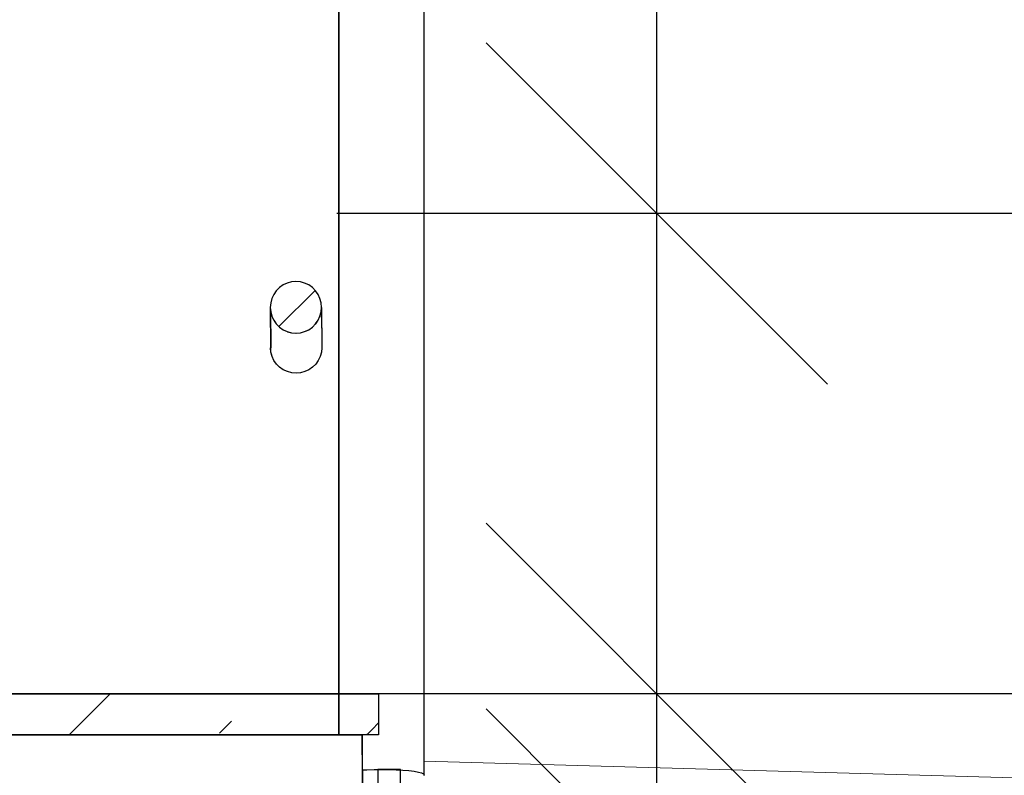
# Model space of a CAD drawing. Header units: millimetres. Extents: x -25478 to 4005, y -8416 to 11348.
# Tile 218 of 256: x 739 to 1316, y 151 to 593. Entities that reach past the tile are written whole.
import ezdxf

# ---------------------------------------------------------------- set-up
doc = ezdxf.new("R2010")
doc.units = ezdxf.units.MM
doc.header["$MEASUREMENT"] = 0
doc.linetypes.add('Wipeout_Contour', pattern=[1000, 0, -1000])
for name, color, linetype in [('POHLED ZÁPADNÍ_1_Konstrukce - nosné', 7, 'Continuous'), ('POHLED ZÁPADNÍ_1_Nové_Konstrukce - nosné', 7, 'Continuous'), ('POHLED ZÁPADNÍ_1_Nové_Kóty - SP', 7, 'Continuous'), ('POHLED ZÁPADNÍ_1_Nové_Situace - terén', 7, 'Continuous'), ('POHLED ZÁPADNÍ_1_Nové_Výplně - Povrchové', 7, 'Continuous'), ('POHLED ZÁPADNÍ_1_Nové_Výplně – Řezové', 7, 'Continuous'), ('POHLED ZÁPADNÍ_1_Situace - terén', 7, 'Continuous'), ('POHLED ZÁPADNÍ_1_Výplně - Povrchové', 7, 'Continuous')]:
    doc.layers.add(name, color=color, linetype=linetype)

# ---------------------------------------------------------------- blocks, each defined once
blk = doc.blocks.new('*X2532', base_point=(-25690.45, -8330.81))
at = {"layer": 'POHLED ZÁPADNÍ_1_Nové_Situace - terén', "color": 21, "linetype": 'Continuous', "lineweight": 20, "true_color": 0xffaaaa}
for p, q in [((768.13, 174.68), (792.13, 198.68)), ((856.18, 175.6), (863.22, 182.64)), ((942.38, 174.68), (949.46, 181.76))]:
    blk.add_line(p, q, dxfattribs=at)

msp = doc.modelspace()

# ---------------------------------------------------------------- linework, layer by layer
at = {"layer": 'POHLED ZÁPADNÍ_1_Nové_Kóty - SP', "color": 1, "linetype": 'Continuous', "lineweight": 25}
msp.add_line((1112.38, 480), (1112.38, 3480), dxfattribs=at)

# ---------------------------------------------------------------- wipeouts: each hides what was drawn before it
at = {"color": 254, "linetype": 'Wipeout_Contour', "lineweight": 0, "ltscale": 4017.528885}
msp.add_wipeout([(915.76, 422.61), (915.88, 398.81), (916.1, 401.4), (915.97, 425.05)], dxfattribs=at).dxf.layer = 'POHLED ZÁPADNÍ_1_Nové_Výplně - Povrchové'
at = {"color": 254, "linetype": 'Wipeout_Contour', "lineweight": 0, "ltscale": 19048.505574}
msp.add_wipeout([(940.01, 148.68), (940.08, 134.37), (2226.31, 71.15), (2226.31, 124.23), (976.1, 159.3), (976.1, 151.4), (975.73, 150.87), (974.6, 150.36), (972.76, 149.88), (970.27, 149.44), (967.19, 149.07), (963.62, 148.76), (959.67, 148.54), (955.46, 148.4), (951.12, 148.35), (946.78, 148.4), (942.57, 148.54)], dxfattribs=at).dxf.layer = 'POHLED ZÁPADNÍ_1_Výplně - Povrchové'

# ---------------------------------------------------------------- next in the draw order: linework, layer by layer
at = {"layer": 'POHLED ZÁPADNÍ_1_Situace - terén', "color": 7, "linetype": 'Continuous', "lineweight": 20}
msp.add_line((2226.31, 124.23), (976.1, 159.3), dxfattribs=at)

# ---------------------------------------------------------------- next in the draw order: wipeouts: each hides what was drawn before it
at = {"color": 254, "linetype": 'Wipeout_Contour', "lineweight": 0, "ltscale": 4011.716966}
msp.add_wipeout([(915.12, 420.06), (915.2, 396.31), (915.88, 398.81), (915.75, 422.43)], dxfattribs=at).dxf.layer = 'POHLED ZÁPADNÍ_1_Nové_Výplně - Povrchové'

# ---------------------------------------------------------------- next in the draw order: wipeouts: each hides what was drawn before it
at = {"color": 254, "linetype": 'Wipeout_Contour', "lineweight": 0, "ltscale": 3005.222842}
msp.add_wipeout([(913.96, 417.5), (914.09, 393.96), (914.04, 417.66)], dxfattribs=at).dxf.layer = 'POHLED ZÁPADNÍ_1_Nové_Výplně - Povrchové'
at = {"color": 254, "linetype": 'Wipeout_Contour', "lineweight": 0, "ltscale": 219704.281392}
msp.add_wipeout([(-18054.62, -3030), (-18054.62, -3518.89), (3805.78, -3518.89), (3805.78, -400.9), (2226.31, -400.9), (2226.31, -39.45), (650.18, 22.93), (648.78, -26.75), (199.47, -26.71), (199.47, -386.69), (-238.66, -386.69), (-228.74, -2180), (-174.71, -2180), (-174.71, -2550), (-982.68, -2550), (-982.68, -2180), (-6687.51, -2180), (-6684.32, -2380), (-7021.02, -2380), (-7021.02, -1980), (-9474.87, -10), (-10494.59, -10), (-10494.59, -29.69), (-10494.59, -1020), (-10974.24, -1020), (-10974.24, 380), (-16334.79, 380), (-16334.79, 11.45), (-15099.87, 11.45), (-15136.63, -3030)], dxfattribs=at).dxf.layer = 'POHLED ZÁPADNÍ_1_Situace - terén'

# ---------------------------------------------------------------- next in the draw order: linework, layer by layer
at = {"layer": 'POHLED ZÁPADNÍ_1_Nové_Kóty - SP', "color": 1, "linetype": 'Continuous', "lineweight": 25}
for p, q in [((1012.38, 580), (1212.38, 380)), ((1112.38, 198.68), (1112.38, 480)), ((1012.38, 298.68), (1212.38, 98.68)), ((1112.38, 90), (1112.38, 240)), ((1112.38, 48.68), (1112.38, 198.68)), ((1538.58, 198.68), (1238.58, 198.68)), ((1212.38, -10), (1012.38, 190))]:
    msp.add_line(p, q, dxfattribs=at)

# ---------------------------------------------------------------- next in the draw order: wipeouts: each hides what was drawn before it
at = {"color": 254, "linetype": 'Wipeout_Contour', "lineweight": 0, "ltscale": 3867.514067}
msp.add_wipeout([(926.48, 1131.93), (926.1, 1131.4), (926.1, 174.67)], dxfattribs=at).dxf.layer = 'POHLED ZÁPADNÍ_1_Nové_Výplně - Povrchové'
at = {"color": 254, "linetype": 'Wipeout_Contour', "lineweight": 0, "ltscale": 6331.54434}
msp.add_wipeout([(954.56, 1114.42), (951.09, 1114.15), (951.09, 154.45), (955.43, 154.4), (955.43, 1114.65)], dxfattribs=at).dxf.layer = 'POHLED ZÁPADNÍ_1_Nové_Výplně - Povrchové'
at = {"color": 254, "linetype": 'Wipeout_Contour', "lineweight": 0, "ltscale": 4004.499171}
msp.add_wipeout([(914.04, 417.66), (914.09, 393.96), (915.2, 396.31), (915.07, 419.88)], dxfattribs=at).dxf.layer = 'POHLED ZÁPADNÍ_1_Nové_Výplně - Povrchové'

# ---------------------------------------------------------------- next in the draw order: wipeouts: each hides what was drawn before it
at = {"color": 254, "linetype": 'Wipeout_Contour', "lineweight": 0, "ltscale": 4812.966586}
msp.add_wipeout([(927.61, 1132.44), (926.48, 1131.93), (926.48, 174.67), (927.61, 174.67)], dxfattribs=at).dxf.layer = 'POHLED ZÁPADNÍ_1_Nové_Výplně - Povrchové'
at = {"color": 254, "linetype": 'Wipeout_Contour', "lineweight": 0, "ltscale": 6349.861675}
msp.add_wipeout([(957.93, 1115.24), (955.43, 1114.65), (955.43, 154.4), (959.64, 154.26), (959.64, 1115.99)], dxfattribs=at).dxf.layer = 'POHLED ZÁPADNÍ_1_Nové_Výplně - Povrchové'
at = {"color": 254, "linetype": 'Wipeout_Contour', "lineweight": 0, "ltscale": 2998.304662}
msp.add_wipeout([(912.46, 415.34), (912.59, 391.83), (912.57, 415.49)], dxfattribs=at).dxf.layer = 'POHLED ZÁPADNÍ_1_Nové_Výplně - Povrchové'

# ---------------------------------------------------------------- next in the draw order: wipeouts: each hides what was drawn before it
at = {"color": 254, "linetype": 'Wipeout_Contour', "lineweight": 0, "ltscale": 4818.527894}
msp.add_wipeout([(929.44, 1132.92), (927.61, 1132.44), (927.61, 174.67), (929.44, 174.67)], dxfattribs=at).dxf.layer = 'POHLED ZÁPADNÍ_1_Nové_Výplně - Povrchové'
at = {"color": 254, "linetype": 'Wipeout_Contour', "lineweight": 0, "ltscale": 6369.109163}
msp.add_wipeout([(961.09, 1116.59), (959.64, 1115.99), (959.64, 154.26), (963.59, 154.04), (963.59, 1118.21)], dxfattribs=at).dxf.layer = 'POHLED ZÁPADNÍ_1_Nové_Výplně - Povrchové'
at = {"color": 254, "linetype": 'Wipeout_Contour', "lineweight": 0, "ltscale": 3996.095195}
msp.add_wipeout([(912.57, 415.49), (912.59, 391.83), (914.09, 393.96), (913.96, 417.5)], dxfattribs=at).dxf.layer = 'POHLED ZÁPADNÍ_1_Nové_Výplně - Povrchové'

# ---------------------------------------------------------------- next in the draw order: linework, layer by layer
at = {"layer": 'POHLED ZÁPADNÍ_1_Nové_Konstrukce - nosné', "color": 1, "linetype": 'Continuous', "lineweight": 25}
for p, q in [((926.1, 174.67), (926.1, 1131.4)), ((916.1, 401.4), (915.88, 398.81))]:
    msp.add_line(p, q, dxfattribs=at)

# ---------------------------------------------------------------- next in the draw order: wipeouts: each hides what was drawn before it
at = {"color": 254, "linetype": 'Wipeout_Contour', "lineweight": 0, "ltscale": 9219.921328}
msp.add_wipeout([(931.09, 1133.21), (929.44, 1132.92), (929.44, 174.67), (931.94, 174.67), (931.94, 1127.66), (931.4, 1129.62), (931.09, 1133.06)], dxfattribs=at).dxf.layer = 'POHLED ZÁPADNÍ_1_Nové_Výplně - Povrchové'
at = {"color": 254, "linetype": 'Wipeout_Contour', "lineweight": 0, "ltscale": 7869.160329}
msp.add_wipeout([(963.59, 1118.21), (963.59, 154.04), (967.16, 153.74), (967.16, 1121.71), (966.41, 1120.7), (963.94, 1118.43)], dxfattribs=at).dxf.layer = 'POHLED ZÁPADNÍ_1_Nové_Výplně - Povrchové'
at = {"color": 254, "linetype": 'Wipeout_Contour', "lineweight": 0, "ltscale": 2990.835418}
msp.add_wipeout([(910.62, 413.48), (910.74, 389.99), (910.75, 413.61)], dxfattribs=at).dxf.layer = 'POHLED ZÁPADNÍ_1_Nové_Výplně - Povrchové'

# ---------------------------------------------------------------- next in the draw order: wipeouts: each hides what was drawn before it
at = {"color": 254, "linetype": 'Wipeout_Contour', "lineweight": 0, "ltscale": 7746.125594}
msp.add_wipeout([(932.3, 1126.36), (931.94, 1127.66), (931.94, 174.67), (935.02, 174.67), (935.02, 1121.71), (933.77, 1123.36)], dxfattribs=at).dxf.layer = 'POHLED ZÁPADNÍ_1_Nové_Výplně - Povrchové'
at = {"color": 254, "linetype": 'Wipeout_Contour', "lineweight": 0, "ltscale": 7900.083796}
msp.add_wipeout([(967.16, 1121.71), (967.16, 153.74), (970.24, 153.36), (970.24, 1127.66), (969.89, 1126.36), (968.41, 1123.36)], dxfattribs=at).dxf.layer = 'POHLED ZÁPADNÍ_1_Nové_Výplně - Povrchové'
at = {"color": 254, "linetype": 'Wipeout_Contour', "lineweight": 0, "ltscale": 3986.753384}
msp.add_wipeout([(910.75, 413.61), (910.74, 389.99), (912.59, 391.83), (912.46, 415.34)], dxfattribs=at).dxf.layer = 'POHLED ZÁPADNÍ_1_Nové_Výplně - Povrchové'

# ---------------------------------------------------------------- next in the draw order: linework, layer by layer
at = {"layer": 'POHLED ZÁPADNÍ_1_Nové_Konstrukce - nosné', "color": 1, "linetype": 'Continuous', "lineweight": 25}
for p, q in [((915.88, 398.81), (915.2, 396.31)), ((915.2, 396.31), (914.09, 393.96))]:
    msp.add_line(p, q, dxfattribs=at)

# ---------------------------------------------------------------- next in the draw order: wipeouts: each hides what was drawn before it
at = {"color": 254, "linetype": 'Wipeout_Contour', "lineweight": 0, "ltscale": 7930.368248}
msp.add_wipeout([(970.24, 153.36), (972.75, 152.92), (972.75, 1132.92), (971.09, 1133.21), (970.79, 1129.62), (970.24, 1127.66)], dxfattribs=at).dxf.layer = 'POHLED ZÁPADNÍ_1_Nové_Výplně - Povrchové'
at = {"color": 254, "linetype": 'Wipeout_Contour', "lineweight": 0, "ltscale": 6286.357356}
msp.add_wipeout([(935.02, 174.67), (938.59, 174.67), (938.59, 1118.21), (935.77, 1120.7), (935.02, 1121.71)], dxfattribs=at).dxf.layer = 'POHLED ZÁPADNÍ_1_Nové_Výplně - Povrchové'
at = {"color": 254, "linetype": 'Wipeout_Contour', "lineweight": 0, "ltscale": 2983.262737}
msp.add_wipeout([(908.47, 411.96), (908.6, 388.51), (908.62, 412.07)], dxfattribs=at).dxf.layer = 'POHLED ZÁPADNÍ_1_Nové_Výplně - Povrchové'

# ---------------------------------------------------------------- next in the draw order: wipeouts: each hides what was drawn before it
at = {"color": 254, "linetype": 'Wipeout_Contour', "lineweight": 0, "ltscale": 4958.105619}
msp.add_wipeout([(972.75, 152.92), (974.59, 152.44), (974.59, 1132.44), (972.75, 1132.92)], dxfattribs=at).dxf.layer = 'POHLED ZÁPADNÍ_1_Nové_Výplně - Povrchové'
at = {"color": 254, "linetype": 'Wipeout_Contour', "lineweight": 0, "ltscale": 8199.33255}
msp.add_wipeout([(938.59, 174.67), (939.88, 174.67), (939.98, 154.12), (942.54, 154.26), (942.54, 1115.99), (941.09, 1116.59), (938.59, 1118.21)], dxfattribs=at).dxf.layer = 'POHLED ZÁPADNÍ_1_Nové_Výplně - Povrchové'
at = {"color": 254, "linetype": 'Wipeout_Contour', "lineweight": 0, "ltscale": 3976.737944}
msp.add_wipeout([(908.62, 412.07), (908.6, 388.51), (910.74, 389.99), (910.62, 413.48)], dxfattribs=at).dxf.layer = 'POHLED ZÁPADNÍ_1_Nové_Výplně - Povrchové'

# ---------------------------------------------------------------- next in the draw order: linework, layer by layer
at = {"layer": 'POHLED ZÁPADNÍ_1_Nové_Konstrukce - nosné', "color": 1, "linetype": 'Continuous', "lineweight": 25}
msp.add_line((914.09, 393.96), (912.59, 391.83), dxfattribs=at)

# ---------------------------------------------------------------- next in the draw order: wipeouts: each hides what was drawn before it
at = {"color": 254, "linetype": 'Wipeout_Contour', "lineweight": 0, "ltscale": 4962.078014}
msp.add_wipeout([(974.59, 152.44), (975.72, 151.93), (975.72, 1131.93), (974.59, 1132.44)], dxfattribs=at).dxf.layer = 'POHLED ZÁPADNÍ_1_Nové_Výplně - Povrchové'
at = {"color": 254, "linetype": 'Wipeout_Contour', "lineweight": 0, "ltscale": 6298.925385}
msp.add_wipeout([(942.54, 1115.99), (942.54, 154.26), (946.75, 154.4), (946.75, 1114.65), (944.25, 1115.24)], dxfattribs=at).dxf.layer = 'POHLED ZÁPADNÍ_1_Nové_Výplně - Povrchové'
at = {"color": 254, "linetype": 'Wipeout_Contour', "lineweight": 0, "ltscale": 2975.494903}
msp.add_wipeout([(906.1, 410.85), (906.23, 387.41), (906.27, 410.93)], dxfattribs=at).dxf.layer = 'POHLED ZÁPADNÍ_1_Nové_Výplně - Povrchové'

# ---------------------------------------------------------------- next in the draw order: wipeouts: each hides what was drawn before it
at = {"color": 254, "linetype": 'Wipeout_Contour', "lineweight": 0, "ltscale": 4963.6116}
msp.add_wipeout([(975.72, 151.93), (976.1, 151.4), (976.1, 1131.4), (975.72, 1131.93)], dxfattribs=at).dxf.layer = 'POHLED ZÁPADNÍ_1_Nové_Výplně - Povrchové'
at = {"color": 254, "linetype": 'Wipeout_Contour', "lineweight": 0, "ltscale": 6313.21857}
msp.add_wipeout([(946.75, 1114.65), (946.75, 154.4), (951.09, 154.45), (951.09, 1114.15), (947.61, 1114.42)], dxfattribs=at).dxf.layer = 'POHLED ZÁPADNÍ_1_Nové_Výplně - Povrchové'
at = {"color": 254, "linetype": 'Wipeout_Contour', "lineweight": 0, "ltscale": 3966.372337}
msp.add_wipeout([(906.27, 410.93), (906.23, 387.41), (908.6, 388.51), (908.47, 411.96)], dxfattribs=at).dxf.layer = 'POHLED ZÁPADNÍ_1_Nové_Výplně - Povrchové'

# ---------------------------------------------------------------- next in the draw order: linework, layer by layer
at = {"layer": 'POHLED ZÁPADNÍ_1_Nové_Konstrukce - nosné', "color": 1, "linetype": 'Continuous', "lineweight": 25}
msp.add_line((912.59, 391.83), (910.74, 389.99), dxfattribs=at)
at = {"layer": 'POHLED ZÁPADNÍ_1_Nové_Kóty - SP', "color": 1, "linetype": 'Continuous', "lineweight": 25}
for p, q in [((1412.38, 480), (924.88, 480)), ((975.5, 198.68), (488, 198.68)), ((1299.88, 198.68), (812.38, 198.68))]:
    msp.add_line(p, q, dxfattribs=at)

# ---------------------------------------------------------------- next in the draw order: wipeouts: each hides what was drawn before it
at = {"color": 254, "linetype": 'Wipeout_Contour', "lineweight": 0, "ltscale": 2967.786938}
msp.add_wipeout([(903.58, 410.17), (903.71, 386.74), (903.76, 410.22)], dxfattribs=at).dxf.layer = 'POHLED ZÁPADNÍ_1_Nové_Výplně - Povrchové'
at = {"color": 254, "linetype": 'Wipeout_Contour', "lineweight": 0, "ltscale": 25262.723327}
msp.add_wipeout([(942.54, 154.26), (939.98, 154.12), (940, 151.14), (940.01, 148.68), (942.57, 148.54), (946.78, 148.4), (951.12, 148.35), (955.46, 148.4), (959.67, 148.54), (963.62, 148.76), (967.19, 149.07), (970.27, 149.44), (972.76, 149.88), (974.6, 150.36), (975.73, 150.87), (976.1, 151.4), (975.72, 151.93), (974.59, 152.44), (972.75, 152.92), (970.24, 153.36), (967.16, 153.74), (963.59, 154.04), (959.64, 154.26), (955.43, 154.4), (951.09, 154.45), (946.75, 154.4)], dxfattribs=at).dxf.layer = 'POHLED ZÁPADNÍ_1_Nové_Výplně - Povrchové'

# ---------------------------------------------------------------- next in the draw order: linework, layer by layer
at = {"layer": 'POHLED ZÁPADNÍ_1_Nové_Konstrukce - nosné', "color": 1, "linetype": 'Continuous', "lineweight": 25}
for p, q in [((976.1, 151.4), (976.1, 1131.4)), ((946.75, 154.4), (951.09, 154.45)), ((951.09, 154.45), (955.43, 154.4)), ((955.43, 154.4), (959.64, 154.26)), ((959.64, 154.26), (963.59, 154.04)), ((963.59, 154.04), (967.16, 153.74)), ((967.16, 153.74), (970.24, 153.36)), ((970.24, 153.36), (972.75, 152.92)), ((972.75, 152.92), (974.59, 152.44)), ((974.59, 152.44), (975.72, 151.93)), ((975.72, 151.93), (976.1, 151.4)), ((976.1, 151.4), (975.73, 150.87))]:
    msp.add_line(p, q, dxfattribs=at)
at = {"layer": 'POHLED ZÁPADNÍ_1_Nové_Situace - terén', "color": 1, "linetype": 'Continuous', "lineweight": 25, "flags": 128}
msp.add_lwpolyline([(948.91, 116.42), (962.24, 116.42), (962.24, 154.4), (948.91, 154.4)], close=True, dxfattribs=at)

# ---------------------------------------------------------------- next in the draw order: wipeouts: each hides what was drawn before it
at = {"color": 254, "linetype": 'Wipeout_Contour', "lineweight": 0, "ltscale": 3955.96725}
msp.add_wipeout([(903.76, 410.22), (903.71, 386.74), (906.23, 387.41), (906.1, 410.85)], dxfattribs=at).dxf.layer = 'POHLED ZÁPADNÍ_1_Nové_Výplně - Povrchové'
at = {"color": 254, "linetype": 'Wipeout_Contour', "lineweight": 0, "ltscale": 3786.281514}
msp.add_wipeout([(939.88, 174.67), (939.88, 45.22), (940.16, 52.36), (940.16, 120)], dxfattribs=at).dxf.layer = 'POHLED ZÁPADNÍ_1_Nové_Výplně - Povrchové'

# ---------------------------------------------------------------- next in the draw order: linework, layer by layer
at = {"layer": 'POHLED ZÁPADNÍ_1_Nové_Konstrukce - nosné', "color": 1, "linetype": 'Continuous', "lineweight": 25}
for p, q in [((910.74, 389.99), (908.6, 388.51)), ((-160.12, 174.75), (939.88, 174.67)), ((939.88, 174.67), (939.88, 23.6)), ((940, 151.14), (939.88, 174.67)), ((939.98, 154.12), (942.54, 154.26)), ((942.54, 154.26), (946.75, 154.4))]:
    msp.add_line(p, q, dxfattribs=at)
at = {"layer": 'POHLED ZÁPADNÍ_1_Nové_Situace - terén', "color": 1, "linetype": 'Continuous', "lineweight": 25, "flags": 128}
msp.add_lwpolyline([(949.46, 174.68), (-201.69, 174.68), (-201.69, 198.68), (949.46, 198.68)], close=True, dxfattribs=at)

# ---------------------------------------------------------------- next in the draw order: block references
at = {"layer": 'POHLED ZÁPADNÍ_1_Konstrukce - nosné', "color": 9, "linetype": 'Continuous', "lineweight": 13}
msp.add_blockref('*X2532', (-25690.45, -8330.81), dxfattribs=at)

# ---------------------------------------------------------------- next in the draw order: wipeouts: each hides what was drawn before it
at = {"color": 254, "linetype": 'Wipeout_Contour', "lineweight": 0, "ltscale": 2960.384008}
msp.add_wipeout([(900.97, 409.94), (901.1, 386.51), (901.16, 409.96)], dxfattribs=at).dxf.layer = 'POHLED ZÁPADNÍ_1_Nové_Výplně - Povrchové'

# ---------------------------------------------------------------- next in the draw order: wipeouts: each hides what was drawn before it
at = {"color": 254, "linetype": 'Wipeout_Contour', "lineweight": 0, "ltscale": 3945.838398}
msp.add_wipeout([(901.16, 409.96), (901.1, 386.51), (903.71, 386.74), (903.58, 410.17)], dxfattribs=at).dxf.layer = 'POHLED ZÁPADNÍ_1_Nové_Výplně - Povrchové'

# ---------------------------------------------------------------- next in the draw order: linework, layer by layer
at = {"layer": 'POHLED ZÁPADNÍ_1_Nové_Konstrukce - nosné', "color": 1, "linetype": 'Continuous', "lineweight": 25}
msp.add_line((908.6, 388.51), (906.23, 387.41), dxfattribs=at)

# ---------------------------------------------------------------- next in the draw order: wipeouts: each hides what was drawn before it
at = {"color": 254, "linetype": 'Wipeout_Contour', "lineweight": 0, "ltscale": 2953.517692}
msp.add_wipeout([(898.37, 410.17), (898.5, 386.74), (898.55, 410.15)], dxfattribs=at).dxf.layer = 'POHLED ZÁPADNÍ_1_Nové_Výplně - Povrchové'

# ---------------------------------------------------------------- next in the draw order: wipeouts: each hides what was drawn before it
at = {"color": 254, "linetype": 'Wipeout_Contour', "lineweight": 0, "ltscale": 3936.296649}
msp.add_wipeout([(898.55, 410.15), (898.5, 386.74), (901.1, 386.51), (900.97, 409.94)], dxfattribs=at).dxf.layer = 'POHLED ZÁPADNÍ_1_Nové_Výplně - Povrchové'

# ---------------------------------------------------------------- next in the draw order: linework, layer by layer
at = {"layer": 'POHLED ZÁPADNÍ_1_Nové_Konstrukce - nosné', "color": 1, "linetype": 'Continuous', "lineweight": 25}
msp.add_line((906.23, 387.41), (903.71, 386.74), dxfattribs=at)

# ---------------------------------------------------------------- next in the draw order: wipeouts: each hides what was drawn before it
at = {"color": 254, "linetype": 'Wipeout_Contour', "lineweight": 0, "ltscale": 2947.401216}
msp.add_wipeout([(895.84, 410.85), (895.97, 387.41), (896.02, 410.8)], dxfattribs=at).dxf.layer = 'POHLED ZÁPADNÍ_1_Nové_Výplně - Povrchové'

# ---------------------------------------------------------------- next in the draw order: wipeouts: each hides what was drawn before it
at = {"color": 254, "linetype": 'Wipeout_Contour', "lineweight": 0, "ltscale": 3927.637144}
msp.add_wipeout([(896.02, 410.8), (895.97, 387.41), (898.5, 386.74), (898.37, 410.17)], dxfattribs=at).dxf.layer = 'POHLED ZÁPADNÍ_1_Nové_Výplně - Povrchové'

# ---------------------------------------------------------------- next in the draw order: linework, layer by layer
at = {"layer": 'POHLED ZÁPADNÍ_1_Nové_Konstrukce - nosné', "color": 1, "linetype": 'Continuous', "lineweight": 25}
msp.add_line((903.71, 386.74), (901.1, 386.51), dxfattribs=at)

# ---------------------------------------------------------------- next in the draw order: wipeouts: each hides what was drawn before it
at = {"color": 254, "linetype": 'Wipeout_Contour', "lineweight": 0, "ltscale": 2942.222438}
msp.add_wipeout([(893.47, 411.97), (893.6, 388.51), (893.64, 411.89)], dxfattribs=at).dxf.layer = 'POHLED ZÁPADNÍ_1_Nové_Výplně - Povrchové'

# ---------------------------------------------------------------- next in the draw order: wipeouts: each hides what was drawn before it
at = {"color": 254, "linetype": 'Wipeout_Contour', "lineweight": 0, "ltscale": 3920.129665}
msp.add_wipeout([(893.64, 411.89), (893.6, 388.51), (895.97, 387.41), (895.84, 410.85)], dxfattribs=at).dxf.layer = 'POHLED ZÁPADNÍ_1_Nové_Výplně - Povrchové'

# ---------------------------------------------------------------- next in the draw order: linework, layer by layer
at = {"layer": 'POHLED ZÁPADNÍ_1_Nové_Konstrukce - nosné', "color": 1, "linetype": 'Continuous', "lineweight": 25}
msp.add_line((901.1, 386.51), (898.5, 386.74), dxfattribs=at)

# ---------------------------------------------------------------- next in the draw order: wipeouts: each hides what was drawn before it
at = {"color": 254, "linetype": 'Wipeout_Contour', "lineweight": 0, "ltscale": 2938.134856}
msp.add_wipeout([(891.33, 413.48), (891.46, 389.99), (891.48, 413.37)], dxfattribs=at).dxf.layer = 'POHLED ZÁPADNÍ_1_Nové_Výplně - Povrchové'

# ---------------------------------------------------------------- next in the draw order: wipeouts: each hides what was drawn before it
at = {"color": 254, "linetype": 'Wipeout_Contour', "lineweight": 0, "ltscale": 3914.010765}
msp.add_wipeout([(891.48, 413.37), (891.46, 389.99), (893.6, 388.51), (893.47, 411.97)], dxfattribs=at).dxf.layer = 'POHLED ZÁPADNÍ_1_Nové_Výplně - Povrchové'

# ---------------------------------------------------------------- next in the draw order: linework, layer by layer
at = {"layer": 'POHLED ZÁPADNÍ_1_Nové_Konstrukce - nosné', "color": 1, "linetype": 'Continuous', "lineweight": 25}
msp.add_line((898.5, 386.74), (895.97, 387.41), dxfattribs=at)

# ---------------------------------------------------------------- next in the draw order: wipeouts: each hides what was drawn before it
at = {"color": 254, "linetype": 'Wipeout_Contour', "lineweight": 0, "ltscale": 2935.24841}
msp.add_wipeout([(889.48, 415.34), (889.61, 391.83), (889.61, 415.21)], dxfattribs=at).dxf.layer = 'POHLED ZÁPADNÍ_1_Nové_Výplně - Povrchové'

# ---------------------------------------------------------------- next in the draw order: wipeouts: each hides what was drawn before it
at = {"color": 254, "linetype": 'Wipeout_Contour', "lineweight": 0, "ltscale": 3909.475885}
msp.add_wipeout([(889.61, 415.21), (889.61, 391.83), (891.46, 389.99), (891.33, 413.48)], dxfattribs=at).dxf.layer = 'POHLED ZÁPADNÍ_1_Nové_Výplně - Povrchové'

# ---------------------------------------------------------------- next in the draw order: linework, layer by layer
at = {"layer": 'POHLED ZÁPADNÍ_1_Nové_Konstrukce - nosné', "color": 1, "linetype": 'Continuous', "lineweight": 25}
msp.add_line((895.97, 387.41), (893.6, 388.51), dxfattribs=at)

# ---------------------------------------------------------------- next in the draw order: wipeouts: each hides what was drawn before it
at = {"color": 254, "linetype": 'Wipeout_Contour', "lineweight": 0, "ltscale": 2933.972787}
msp.add_wipeout([(887.98, 417.5), (888.11, 393.96), (888.09, 417.35)], dxfattribs=at).dxf.layer = 'POHLED ZÁPADNÍ_1_Nové_Výplně - Povrchové'

# ---------------------------------------------------------------- next in the draw order: wipeouts: each hides what was drawn before it
at = {"color": 254, "linetype": 'Wipeout_Contour', "lineweight": 0, "ltscale": 3906.645609}
msp.add_wipeout([(888.09, 417.35), (888.11, 393.96), (889.61, 391.83), (889.48, 415.34)], dxfattribs=at).dxf.layer = 'POHLED ZÁPADNÍ_1_Nové_Výplně - Povrchové'

# ---------------------------------------------------------------- next in the draw order: linework, layer by layer
at = {"layer": 'POHLED ZÁPADNÍ_1_Nové_Konstrukce - nosné', "color": 1, "linetype": 'Continuous', "lineweight": 25}
msp.add_line((893.6, 388.51), (891.46, 389.99), dxfattribs=at)

# ---------------------------------------------------------------- next in the draw order: wipeouts: each hides what was drawn before it
at = {"color": 254, "linetype": 'Wipeout_Contour', "lineweight": 0, "ltscale": 2934.124844}
msp.add_wipeout([(886.88, 419.88), (887.01, 396.31), (886.96, 419.72)], dxfattribs=at).dxf.layer = 'POHLED ZÁPADNÍ_1_Nové_Výplně - Povrchové'

# ---------------------------------------------------------------- next in the draw order: wipeouts: each hides what was drawn before it
at = {"color": 254, "linetype": 'Wipeout_Contour', "lineweight": 0, "ltscale": 3905.623855}
msp.add_wipeout([(886.96, 419.72), (887.01, 396.31), (888.11, 393.96), (887.98, 417.5)], dxfattribs=at).dxf.layer = 'POHLED ZÁPADNÍ_1_Nové_Výplně - Povrchové'

# ---------------------------------------------------------------- next in the draw order: linework, layer by layer
at = {"layer": 'POHLED ZÁPADNÍ_1_Nové_Konstrukce - nosné', "color": 1, "linetype": 'Continuous', "lineweight": 25}
msp.add_line((891.46, 389.99), (889.61, 391.83), dxfattribs=at)

# ---------------------------------------------------------------- next in the draw order: wipeouts: each hides what was drawn before it
at = {"color": 254, "linetype": 'Wipeout_Contour', "lineweight": 0, "ltscale": 3906.443502}
msp.add_wipeout([(886.25, 422.25), (886.33, 398.81), (887.01, 396.31), (886.88, 419.88)], dxfattribs=at).dxf.layer = 'POHLED ZÁPADNÍ_1_Nové_Výplně - Povrchové'

# ---------------------------------------------------------------- next in the draw order: linework, layer by layer
at = {"layer": 'POHLED ZÁPADNÍ_1_Nové_Konstrukce - nosné', "color": 1, "linetype": 'Continuous', "lineweight": 25}
msp.add_line((889.61, 391.83), (888.11, 393.96), dxfattribs=at)

# ---------------------------------------------------------------- next in the draw order: wipeouts: each hides what was drawn before it
at = {"color": 254, "linetype": 'Wipeout_Contour', "lineweight": 0, "ltscale": 3909.07126}
msp.add_wipeout([(885.99, 424.87), (886.1, 401.4), (886.33, 398.81), (886.2, 422.43)], dxfattribs=at).dxf.layer = 'POHLED ZÁPADNÍ_1_Nové_Výplně - Povrchové'

# ---------------------------------------------------------------- next in the draw order: linework, layer by layer
at = {"layer": 'POHLED ZÁPADNÍ_1_Nové_Konstrukce - nosné', "color": 1, "linetype": 'Continuous', "lineweight": 25}
for p, q in [((886.33, 398.81), (886.1, 401.4)), ((887.01, 396.31), (886.33, 398.81)), ((888.11, 393.96), (887.01, 396.31))]:
    msp.add_line(p, q, dxfattribs=at)

# ---------------------------------------------------------------- next in the draw order: wipeouts: each hides what was drawn before it
at = {"color": 254, "linetype": 'Wipeout_Contour', "lineweight": 0, "ltscale": 35865.492628}
msp.add_wipeout([(885.97, 425.05), (886.2, 422.43), (886.88, 419.88), (887.98, 417.5), (889.48, 415.34), (891.33, 413.48), (893.47, 411.97), (895.84, 410.85), (898.37, 410.17), (900.97, 409.94), (903.58, 410.17), (906.1, 410.85), (908.47, 411.96), (910.62, 413.48), (912.46, 415.34), (913.96, 417.5), (915.07, 419.88), (915.75, 422.43), (915.97, 425.05), (915.75, 427.67), (915.07, 430.22), (913.96, 432.61), (912.46, 434.76), (910.62, 436.63), (908.47, 438.14), (906.1, 439.25), (903.58, 439.93), (900.97, 440.16), (898.37, 439.93), (895.84, 439.25), (893.47, 438.14), (891.33, 436.63), (889.48, 434.77), (887.98, 432.61), (886.88, 430.22), (886.2, 427.68)], dxfattribs=at).dxf.layer = 'POHLED ZÁPADNÍ_1_Nové_Výplně – Řezové'

# ---------------------------------------------------------------- next in the draw order: hatches: boundary and pattern name
at = {"layer": 'POHLED ZÁPADNÍ_1_Nové_Výplně – Řezové', "linetype": 'Continuous', "lineweight": 20, "true_color": 0xffaaaa}
h = msp.add_hatch(dxfattribs=at)
h.set_pattern_fill('Kov___ocel_0001', color=21, style=0, pattern_type=2)
h.set_pattern_definition([(45, (0, 0), (-79.55, 79.55), []), (45, (-26.52, 26.52), (-79.55, 79.55), [])])
h.paths.add_polyline_path([(885.97, 425.05), (886.2, 422.43), (886.88, 419.88), (887.98, 417.5), (889.48, 415.34), (891.33, 413.48), (893.47, 411.97), (895.84, 410.85), (898.37, 410.17), (900.97, 409.94), (903.58, 410.17), (906.1, 410.85), (908.47, 411.96), (910.62, 413.48), (912.46, 415.34), (913.96, 417.5), (915.07, 419.88), (915.75, 422.43), (915.97, 425.05), (915.75, 427.67), (915.07, 430.22), (913.96, 432.61), (912.46, 434.76), (910.62, 436.63), (908.47, 438.14), (906.1, 439.25), (903.58, 439.93), (900.97, 440.16), (898.37, 439.93), (895.84, 439.25), (893.47, 438.14), (891.33, 436.63), (889.48, 434.77), (887.98, 432.61), (886.88, 430.22), (886.2, 427.68)])

# ---------------------------------------------------------------- next in the draw order: linework, layer by layer
at = {"layer": 'POHLED ZÁPADNÍ_1_Nové_Konstrukce - nosné', "color": 1, "linetype": 'Continuous', "lineweight": 25}
for p, q in [((885.97, 425.05), (886.1, 401.4)), ((915.97, 425.05), (916.1, 401.4))]:
    msp.add_line(p, q, dxfattribs=at)
at = {"layer": 'POHLED ZÁPADNÍ_1_Nové_Konstrukce - nosné', "color": 1, "linetype": 'Continuous', "lineweight": 25, "flags": 128}
msp.add_lwpolyline([(885.99, 424.87), (886.2, 422.43), (886.88, 419.88), (887.98, 417.5), (889.48, 415.34), (891.33, 413.48), (893.47, 411.97), (895.84, 410.85), (898.37, 410.17), (900.97, 409.94), (903.58, 410.17), (906.1, 410.85), (908.47, 411.96), (910.62, 413.48), (912.46, 415.34), (913.96, 417.5), (915.07, 419.88), (915.75, 422.43), (915.97, 425.05), (915.75, 427.67), (915.07, 430.22), (913.96, 432.61), (912.46, 434.76), (910.62, 436.63), (908.47, 438.14), (906.1, 439.25), (903.58, 439.93), (900.97, 440.16), (898.37, 439.93), (895.84, 439.25), (893.47, 438.14), (891.33, 436.63), (889.48, 434.77), (887.98, 432.61), (886.88, 430.22), (886.2, 427.68), (885.97, 425.05)], close=True, dxfattribs=at)

doc.saveas('drawing.dxf')
